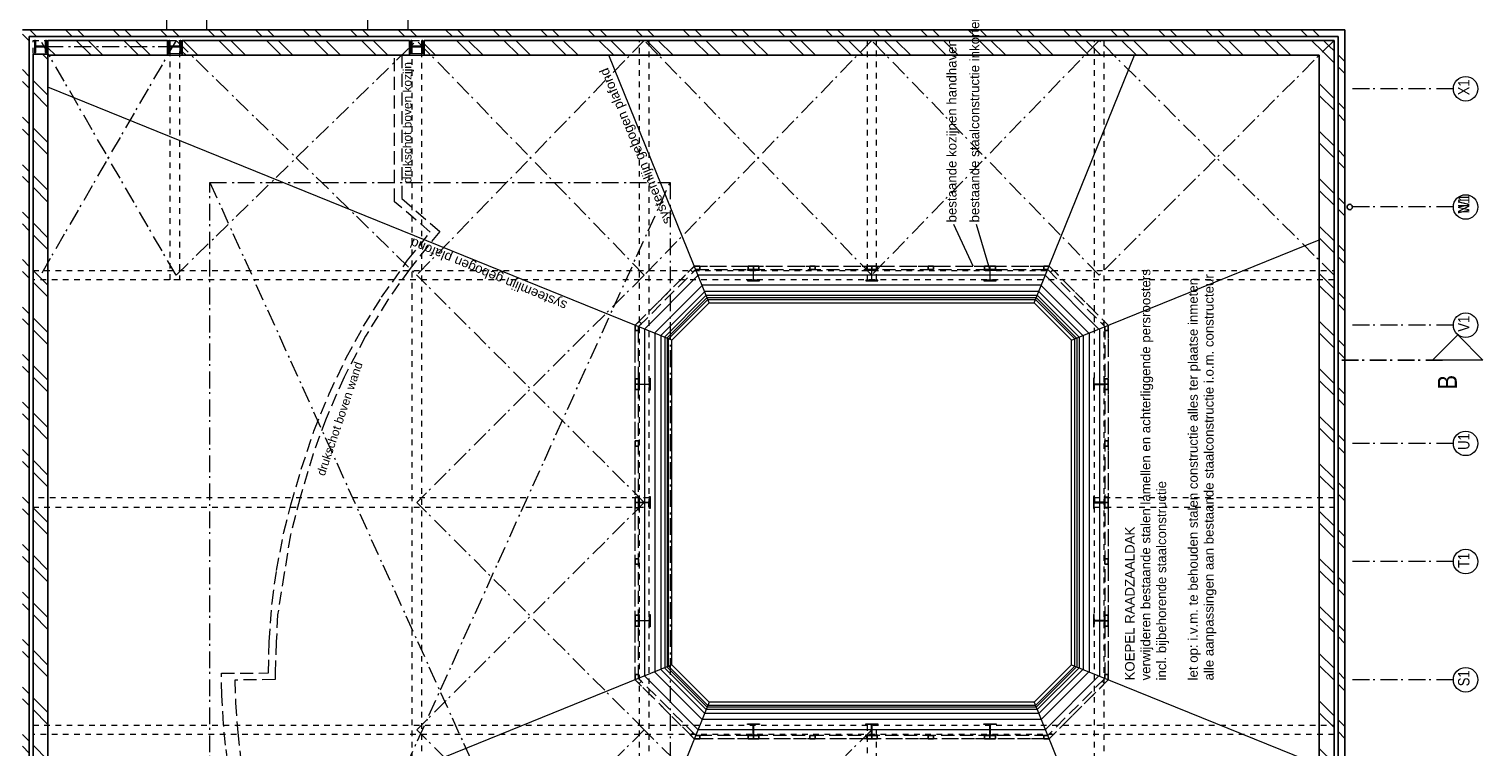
# Model space of a CAD drawing. Header units: millimetres. Extents: x 164654 to 368283, y 131426 to 252133.
# Tile 89 of 144: x 346647 to 368283, y 199583 to 210272. Entities that reach past the tile are written whole.
import ezdxf

# ---------------------------------------------------------------- set-up
doc = ezdxf.new("R2010")
doc.units = ezdxf.units.MM
doc.header["$LTSCALE"] = 400
for name, pattern in [('STYLE_01', [0.416641, 0.208282, -0.208359]), ('STYLE_02', [0.694427, 0.486069, -0.208359]), ('STYLE_06', [1.041641, 0.625, -0.208282, 0.069427, -0.138931])]:
    doc.linetypes.add(name, pattern=pattern)
for name, color, linetype, lineweight in [('Binnenkozijnen', 140, 'Continuous', 15), ('Buitenkozijnen', 140, 'Continuous', 15), ('Interieur-vaste inrichting', 140, 'Continuous', 15), ('Lijn-afbreek', 140, 'STYLE_06', 15), ('Lijn-stramien', 5, 'STYLE_06', 9), ('mat-baksteen', 5, 'Continuous', 25), ('mat-bekleding-vert', 43, 'Continuous', 9), ('mat-isolatie', 140, 'Continuous', 15), ('mat-staal', 5, 'Continuous', 25), ('None', 7, 'Continuous', 9), ('Tekst', 140, 'Continuous', 15)]:
    doc.layers.add(name, color=color, linetype=linetype, lineweight=lineweight)
doc.styles.add('Arial', font='arial.ttf', dxfattribs={"height": 211.666667})
doc.styles.add('Arial Narrow', font='ARIALN.TTF', dxfattribs={"height": 222.25})

# ---------------------------------------------------------------- blocks, each defined once
blk = doc.blocks.new('*U210')
at = {"layer": 'Lijn-afbreek', "lineweight": 5}
for p, q in [((3497, -24360), (18647, -31210)), ((18647, -24360), (3497, -31210))]:
    blk.add_line(p, q, dxfattribs=at)
at = {"layer": 'Lijn-afbreek', "color": 140, "lineweight": 15}
blk.add_lwpolyline([(3497, -24360), (18647, -24360), (18647, -31210), (3497, -31210)], close=True, dxfattribs=at)
blk = doc.blocks.new('*U211')
at = {"layer": 'Interieur-vaste inrichting', "linetype": 'STYLE_01', "lineweight": 15}
blk.add_arc((10755, -31518), 6925, 99.5607, 157.9713, dxfattribs=at)
at = {"layer": 'mat-isolatie', "linetype": 'STYLE_02', "lineweight": 5}
blk.add_lwpolyline([(4566, -28410), (4874, -27860), (5121, -27490), (5455, -27060), (5869, -26610), (6367, -26160), (7037, -25675), (7625, -25340), (8178, -25090), (8737, -24893), (9367, -24733), (9737, -24666), (10267, -24593), (10577, -24563), (11007, -24538), (11340, -24532), (11342, -25232), (11807, -25242), (12387, -25287), (12867, -25352), (13437, -25463), (13847, -25567), (14377, -25720), (14944, -25910), (15497, -26134), (16035, -26390), (16507, -26649), (16937, -26916), (17487, -27304), (17907, -27641), (18360, -27108), (20541, -27108), (20541, -27217), (18406, -27217), (17917, -27782), (17367, -27339), (16899, -27010), (16357, -26678), (15747, -26358), (15131, -26089), (14607, -25898), (13957, -25702), (13400, -25558), (12827, -25467), (12207, -25369), (11807, -25349), (11337, -25332), (11245, -25333), (11237, -24733), (10897, -24743), (10457, -24775), (10037, -24823), (9641, -24886), (9260, -24967), (8787, -25087), (8192, -25300), (7637, -25559), (7127, -25855), (6647, -26193), (6146, -26620), (5767, -27007), (5415, -27430), (5098, -27880), (4833, -28330), (4590, -28830), (4465, -29130), (4277, -29640), (4118, -30140), (3995, -30610), (3935, -30880), (3891, -30972), (1626, -30972), (1626, -30820), (3747, -30820), (3891, -30210), (4100, -29540), (4311, -28980)], close=True, dxfattribs=at)
at = {"layer": 'None', "color": 7}
blk.add_blockref('*U210', (0, 0), dxfattribs=at)
at = {"layer": 'Tekst', "color": 140, "style": 'Arial'}
for s, insert, char_height, width, attachment_point in [('exacte vorm gebogen wand n.t.b.', (3613, -24455), 169.33, 3574.5, 1), ('drukschot boven kozijn', (19537, -27234), 127, 4640, 2), ('drukschot boven kozijn', (2777, -31009), 127, 4640, 2)]:
    blk.add_mtext(s, dxfattribs=dict(at, insert=insert, char_height=char_height, width=width, attachment_point=attachment_point))
at = {"layer": 'Tekst', "color": 140, "char_height": 127, "width": 3574.5, "attachment_point": 1, "style": 'Arial'}
for insert, rotation in [((14308, -25947), 341.3138), ((5446, -27478), 44.5638)]:
    blk.add_mtext('drukschot boven wand', dxfattribs=dict(at, insert=insert, rotation=rotation))
blk = doc.blocks.new('*X358')
at = {"layer": 'None', "lineweight": 9}
for p, q in [((20541, -22062), (20652, -21950)), ((20541, -22592), (20761, -22372)), ((20541, -22769), (20761, -22549)), ((20541, -23300), (20761, -23080)), ((20541, -23476), (20761, -23256))]:
    blk.add_line(p, q, dxfattribs=at)
blk = doc.blocks.new('*X867')
at = {"layer": 'None', "lineweight": 9}
for p, q in [((1503, -21832), (1604, -21730)), ((1591, -21920), (1781, -21730)), ((2092, -21950), (2312, -21730)), ((2268, -21950), (2488, -21730)), ((2799, -21950), (3019, -21730)), ((2975, -21950), (3195, -21730)), ((3506, -21950), (3726, -21730)), ((3682, -21950), (3902, -21730)), ((4213, -21950), (4433, -21730)), ((4389, -21950), (4609, -21730)), ((4920, -21950), (5140, -21730)), ((5096, -21950), (5316, -21730)), ((5627, -21950), (5847, -21730)), ((5804, -21950), (6024, -21730)), ((6334, -21950), (6554, -21730)), ((6511, -21950), (6731, -21730)), ((7041, -21950), (7261, -21730)), ((7218, -21950), (7438, -21730)), ((7748, -21950), (7968, -21730)), ((7925, -21950), (8145, -21730)), ((8456, -21950), (8676, -21730)), ((8632, -21950), (8852, -21730)), ((9163, -21950), (9383, -21730)), ((9339, -21950), (9559, -21730)), ((9870, -21950), (10090, -21730)), ((10046, -21950), (10266, -21730)), ((10577, -21950), (10797, -21730)), ((10753, -21950), (10973, -21730)), ((11284, -21950), (11504, -21730)), ((11460, -21950), (11680, -21730)), ((11991, -21950), (12211, -21730)), ((12167, -21950), (12387, -21730)), ((12698, -21950), (12918, -21730)), ((12875, -21950), (13095, -21730)), ((13405, -21950), (13625, -21730)), ((13582, -21950), (13802, -21730)), ((14112, -21950), (14332, -21730)), ((14289, -21950), (14509, -21730)), ((14820, -21950), (15040, -21730)), ((14996, -21950), (15216, -21730)), ((15527, -21950), (15747, -21730)), ((15703, -21950), (15923, -21730)), ((16234, -21950), (16454, -21730)), ((16410, -21950), (16630, -21730)), ((16941, -21950), (17161, -21730)), ((17117, -21950), (17337, -21730)), ((17648, -21950), (17868, -21730)), ((17824, -21950), (18044, -21730)), ((18355, -21950), (18575, -21730)), ((18531, -21950), (18751, -21730)), ((19062, -21950), (19282, -21730)), ((19239, -21950), (19459, -21730)), ((19769, -21950), (19989, -21730)), ((19946, -21950), (20166, -21730)), ((20476, -21950), (20556, -21870))]:
    blk.add_line(p, q, dxfattribs=at)
blk = doc.blocks.new('*X869')
at = {"layer": 'None', "lineweight": 9}
for p, q in [((1513, -41090), (1733, -40870)), ((2044, -41090), (2264, -40870)), ((2220, -41090), (2440, -40870)), ((2751, -41090), (2971, -40870)), ((2927, -41090), (3147, -40870)), ((3458, -41090), (3678, -40870)), ((3634, -41090), (3854, -40870)), ((4165, -41090), (4385, -40870)), ((4341, -41090), (4561, -40870)), ((4872, -41090), (5092, -40870)), ((5048, -41090), (5268, -40870)), ((5579, -41090), (5799, -40870)), ((5755, -41090), (5975, -40870)), ((6286, -41090), (6506, -40870)), ((6463, -41090), (6683, -40870)), ((6993, -41090), (7213, -40870)), ((7170, -41090), (7390, -40870)), ((7700, -41090), (7920, -40870)), ((7877, -41090), (8097, -40870)), ((8408, -41090), (8628, -40870)), ((8584, -41090), (8804, -40870)), ((9115, -41090), (9335, -40870)), ((9291, -41090), (9511, -40870)), ((9822, -41090), (10042, -40870)), ((9998, -41090), (10218, -40870)), ((10529, -41090), (10749, -40870)), ((10705, -41090), (10925, -40870)), ((11236, -41090), (11456, -40870)), ((11412, -41090), (11632, -40870)), ((11943, -41090), (12163, -40870)), ((12119, -41090), (12339, -40870)), ((12650, -41090), (12870, -40870)), ((12827, -41090), (13047, -40870)), ((13357, -41090), (13577, -40870)), ((13534, -41090), (13754, -40870)), ((14064, -41090), (14284, -40870)), ((14241, -41090), (14461, -40870)), ((14771, -41090), (14991, -40870)), ((14948, -41090), (15168, -40870)), ((15479, -41090), (15699, -40870)), ((15655, -41090), (15875, -40870)), ((16186, -41090), (16406, -40870)), ((16362, -41090), (16582, -40870)), ((16893, -41090), (17113, -40870)), ((17069, -41090), (17289, -40870)), ((17600, -41090), (17820, -40870)), ((17776, -41090), (17996, -40870)), ((18307, -41090), (18527, -40870)), ((18483, -41090), (18703, -40870)), ((19014, -41090), (19234, -40870)), ((19191, -41090), (19411, -40870)), ((19721, -41090), (19941, -40870)), ((19898, -41090), (20118, -40870)), ((20428, -41090), (20595, -40924)), ((20605, -41090), (20683, -41012))]:
    blk.add_line(p, q, dxfattribs=at)
blk = doc.blocks.new('*X871')
at = {"layer": 'None', "lineweight": 9}
for p, q in [((1353, -41250), (1453, -41150)), ((1884, -41250), (1984, -41150)), ((2060, -41250), (2160, -41150)), ((2591, -41250), (2691, -41150)), ((2767, -41250), (2867, -41150)), ((3298, -41250), (3398, -41150)), ((3474, -41250), (3574, -41150)), ((4005, -41250), (4105, -41150)), ((4181, -41250), (4281, -41150)), ((4712, -41250), (4812, -41150)), ((4888, -41250), (4988, -41150)), ((5419, -41250), (5519, -41150)), ((5595, -41250), (5695, -41150)), ((6126, -41250), (6226, -41150)), ((6303, -41250), (6403, -41150)), ((6833, -41250), (6933, -41150)), ((7010, -41250), (7110, -41150)), ((7540, -41250), (7640, -41150)), ((7717, -41250), (7817, -41150)), ((8247, -41250), (8347, -41150)), ((8424, -41250), (8524, -41150)), ((8955, -41250), (9055, -41150)), ((9131, -41250), (9231, -41150)), ((9662, -41250), (9762, -41150)), ((9838, -41250), (9938, -41150)), ((10369, -41250), (10469, -41150)), ((10545, -41250), (10645, -41150)), ((11076, -41250), (11176, -41150)), ((11252, -41250), (11352, -41150)), ((11783, -41250), (11883, -41150)), ((11959, -41250), (12059, -41150)), ((12490, -41250), (12590, -41150)), ((12667, -41250), (12767, -41150)), ((13197, -41250), (13297, -41150)), ((13374, -41250), (13474, -41150)), ((13904, -41250), (14004, -41150)), ((14081, -41250), (14181, -41150)), ((14611, -41250), (14711, -41150)), ((14788, -41250), (14888, -41150)), ((15319, -41250), (15419, -41150)), ((15495, -41250), (15595, -41150)), ((16026, -41250), (16126, -41150)), ((16202, -41250), (16302, -41150)), ((16733, -41250), (16833, -41150)), ((16909, -41250), (17009, -41150)), ((17440, -41250), (17540, -41150)), ((17616, -41250), (17716, -41150)), ((18147, -41250), (18247, -41150)), ((18323, -41250), (18423, -41150)), ((18854, -41250), (18954, -41150)), ((19030, -41250), (19130, -41150)), ((19561, -41250), (19661, -41150)), ((19738, -41250), (19838, -41150)), ((20268, -41250), (20368, -41150)), ((20445, -41250), (20545, -41150))]:
    blk.add_line(p, q, dxfattribs=at)
blk = doc.blocks.new('*X872')
at = {"layer": 'None', "lineweight": 9}
for p, q in [((20541, -27719), (20710, -27550)), ((20541, -28249), (20761, -28029)), ((20541, -28426), (20761, -28206)), ((20541, -28956), (20761, -28736)), ((20541, -29133), (20761, -28913)), ((20541, -29664), (20761, -29444)), ((20541, -29840), (20761, -29620)), ((20541, -30371), (20761, -30151)), ((20541, -30547), (20761, -30327)), ((20541, -31078), (20761, -30858)), ((20541, -31254), (20761, -31034)), ((20541, -31785), (20761, -31565)), ((20541, -31961), (20761, -31741)), ((20541, -32492), (20761, -32272)), ((20541, -32668), (20761, -32448)), ((20541, -33199), (20761, -32979)), ((20541, -33375), (20761, -33155)), ((20541, -33906), (20761, -33686)), ((20541, -34083), (20761, -33863)), ((20541, -34613), (20761, -34393)), ((20541, -34790), (20761, -34570)), ((20541, -35320), (20761, -35100)), ((20541, -35497), (20761, -35277)), ((20541, -36028), (20761, -35808)), ((20541, -36204), (20761, -35984)), ((20541, -36735), (20761, -36515)), ((20541, -36911), (20761, -36691)), ((20541, -37442), (20761, -37222)), ((20541, -37618), (20761, -37398)), ((20541, -38149), (20761, -37929)), ((20541, -38325), (20761, -38105)), ((20541, -38856), (20761, -38636)), ((20541, -39032), (20761, -38812)), ((20541, -39563), (20761, -39343)), ((20541, -39739), (20761, -39519)), ((20541, -40270), (20761, -40050)), ((20541, -40447), (20761, -40227)), ((20595, -40924), (20761, -40757)), ((20683, -41012), (20761, -40934))]:
    blk.add_line(p, q, dxfattribs=at)
blk = doc.blocks.new('*X873')
at = {"layer": 'None', "lineweight": 9}
for p, q in [((20821, -21782), (20921, -21682)), ((20821, -22312), (20921, -22212)), ((20821, -22489), (20921, -22389)), ((20821, -23020), (20921, -22920)), ((20821, -23196), (20921, -23096)), ((20821, -23727), (20921, -23627)), ((20821, -23903), (20921, -23803)), ((20821, -24434), (20921, -24334)), ((20821, -24610), (20921, -24510)), ((20821, -25141), (20921, -25041)), ((20821, -25317), (20921, -25217)), ((20821, -25848), (20921, -25748)), ((20821, -26024), (20921, -25924)), ((20821, -26555), (20921, -26455)), ((20821, -26731), (20921, -26631)), ((20821, -27262), (20921, -27162)), ((20821, -27439), (20921, -27339)), ((20821, -27969), (20921, -27869)), ((20821, -28146), (20921, -28046)), ((20821, -28676), (20921, -28576)), ((20821, -28853), (20921, -28753)), ((20821, -29384), (20921, -29284)), ((20821, -29560), (20921, -29460)), ((20821, -30091), (20921, -29991)), ((20821, -30267), (20921, -30167)), ((20821, -30798), (20921, -30698)), ((20821, -30974), (20921, -30874)), ((20821, -31505), (20921, -31405)), ((20821, -31681), (20921, -31581)), ((20821, -32212), (20921, -32112)), ((20821, -32388), (20921, -32288)), ((20821, -32919), (20921, -32819)), ((20821, -33095), (20921, -32995)), ((20821, -33626), (20921, -33526)), ((20821, -33803), (20921, -33703)), ((20821, -34333), (20921, -34233)), ((20821, -34510), (20921, -34410)), ((20821, -35040), (20921, -34940)), ((20821, -35217), (20921, -35117)), ((20821, -35747), (20921, -35647)), ((20821, -35924), (20921, -35824)), ((20821, -36455), (20921, -36355)), ((20821, -36631), (20921, -36531)), ((20821, -37162), (20921, -37062)), ((20821, -37338), (20921, -37238)), ((20821, -37869), (20921, -37769)), ((20821, -38045), (20921, -37945)), ((20821, -38576), (20921, -38476)), ((20821, -38752), (20921, -38652)), ((20821, -39283), (20921, -39183)), ((20821, -39459), (20921, -39359)), ((20821, -39990), (20921, -39890)), ((20821, -40167), (20921, -40067)), ((20821, -40697), (20921, -40597)), ((20821, -40874), (20921, -40774))]:
    blk.add_line(p, q, dxfattribs=at)
blk = doc.blocks.new('*X874')
at = {"layer": 'None', "lineweight": 9}
for p, q in [((1665, -21670), (1765, -21570)), ((1841, -21670), (1941, -21570)), ((2372, -21670), (2472, -21570)), ((2548, -21670), (2648, -21570)), ((3079, -21670), (3179, -21570)), ((3255, -21670), (3355, -21570)), ((3786, -21670), (3886, -21570)), ((3962, -21670), (4062, -21570)), ((4493, -21670), (4593, -21570)), ((4669, -21670), (4769, -21570)), ((5200, -21670), (5300, -21570)), ((5376, -21670), (5476, -21570)), ((5907, -21670), (6007, -21570)), ((6084, -21670), (6184, -21570)), ((6614, -21670), (6714, -21570)), ((6791, -21670), (6891, -21570)), ((7321, -21670), (7421, -21570)), ((7498, -21670), (7598, -21570)), ((8028, -21670), (8128, -21570)), ((8205, -21670), (8305, -21570)), ((8736, -21670), (8836, -21570)), ((8912, -21670), (9012, -21570)), ((9443, -21670), (9543, -21570)), ((9619, -21670), (9719, -21570)), ((10150, -21670), (10250, -21570)), ((10326, -21670), (10426, -21570)), ((10857, -21670), (10957, -21570)), ((11033, -21670), (11133, -21570)), ((11564, -21670), (11664, -21570)), ((11740, -21670), (11840, -21570)), ((12271, -21670), (12371, -21570)), ((12448, -21670), (12548, -21570)), ((12978, -21670), (13078, -21570)), ((13155, -21670), (13255, -21570)), ((13685, -21670), (13785, -21570)), ((13862, -21670), (13962, -21570)), ((14392, -21670), (14492, -21570)), ((14569, -21670), (14669, -21570)), ((15100, -21670), (15200, -21570)), ((15276, -21670), (15376, -21570)), ((15807, -21670), (15907, -21570)), ((15983, -21670), (16083, -21570)), ((16514, -21670), (16614, -21570)), ((16690, -21670), (16790, -21570)), ((17221, -21670), (17321, -21570)), ((17397, -21670), (17497, -21570)), ((17928, -21670), (18028, -21570)), ((18104, -21670), (18204, -21570)), ((18635, -21670), (18735, -21570)), ((18811, -21670), (18911, -21570)), ((19342, -21670), (19442, -21570)), ((19519, -21670), (19619, -21570)), ((20049, -21670), (20149, -21570)), ((20226, -21670), (20326, -21570)), ((20756, -21670), (20856, -21570))]:
    blk.add_line(p, q, dxfattribs=at)
blk = doc.blocks.new('HWA')
at = {"layer": 'None', "color": 92, "linetype": 'Continuous', "lineweight": 25}
blk.add_circle((0, -74), 40, dxfattribs=at)
blk = doc.blocks.new('*U1061')
at = {"layer": 'None', "color": 8, "linetype": 'STYLE_06', "lineweight": 5}
for p, q in [((17266, -23857), (20761, -21840)), ((20761, -23857), (17266, -21840)), ((17266, -23857), (20761, -27440)), ((20761, -23857), (17266, -27440)), ((4896, -27440), (1561, -30825)), ((7111, -30825), (4896, -27440)), ((4896, -30825), (7111, -27440)), ((10496, -30825), (7111, -27440)), ((7111, -30825), (10496, -27440)), ((13881, -30825), (10496, -27440)), ((10496, -30825), (13881, -27440)), ((17266, -30825), (13881, -27440)), ((13881, -30825), (17266, -27440)), ((17266, -30825), (20761, -27440)), ((20761, -30825), (17266, -27440)), ((4896, -30825), (1581, -27510)), ((10496, -34210), (7111, -30825)), ((7111, -34210), (10496, -30825)), ((20761, -34210), (17266, -30825)), ((17266, -34210), (20761, -30825)), ((17266, -37595), (20761, -34210)), ((20761, -37595), (17266, -34210)), ((17266, -41090), (20761, -37595)), ((20761, -41090), (17266, -37595))]:
    blk.add_line(p, q, dxfattribs=at)
at = {"layer": 'None', "color": 8, "linetype": 'STYLE_01', "lineweight": 5}
for points in [[(1401, -21730), (20761, -21730), (20761, -41090), (1401, -41090)], [(4826, -21730), (4966, -21730), (4966, -41090), (4826, -41090)], [(4826, -21730), (4966, -21730), (4966, -41090), (4826, -41090)], [(7041, -21730), (7181, -21730), (7181, -41090), (7041, -41090)], [(10426, -21730), (10566, -21730), (10566, -41090), (10426, -41090)], [(13811, -21730), (13811, -30895), (13951, -30895), (13951, -21730)], [(17196, -21730), (17336, -21730), (17336, -41090), (17196, -41090)], [(17196, -23770), (20761, -23770), (20761, -23910), (17196, -23910)], [(1401, -27370), (20761, -27370), (20761, -27510), (1401, -27510)], [(1401, -30755), (20761, -30755), (20761, -30895), (1401, -30895)], [(1401, -34140), (1401, -34280), (10566, -34280), (10566, -34140)], [(20761, -34140), (17196, -34140), (17196, -34280), (20761, -34280)], [(1401, -37525), (20761, -37525), (20761, -37665), (1401, -37665)], [(13951, -41090), (13951, -37525), (13811, -37525), (13811, -41090)]]:
    blk.add_lwpolyline(points, close=True, dxfattribs=at)
blk = doc.blocks.new('*X1340')
at = {"layer": 'None', "lineweight": 25}
for p, q in [((-65, 76), (-56, 86)), ((56, -86), (65, -76))]:
    blk.add_line(p, q, dxfattribs=at)
at = {"layer": 'None', "lineweight": 9}
for p, q in [((-3, -3), (3, 3)), ((76, 76), (86, 86)), ((-86, -86), (-76, -76))]:
    blk.add_line(p, q, dxfattribs=at)
blk = doc.blocks.new('*U1341')
at = {"layer": 'None', "color": 92, "linetype": 'Continuous', "lineweight": 25, "flags": 128}
blk.add_lwpolyline([(90, -76), (18, -76, -0.4142136), (3, -61), (3, 61, -0.4142136), (18, 76), (90, 76), (90, 85.5), (-90, 85.5), (-90, 76), (-18, 76, -0.4142136), (-3, 61), (-3, -61, -0.4142136), (-18, -76), (-90, -76), (-90, -85.5), (90, -85.5)], format="xyb", close=True, dxfattribs=at)
at = {"layer": 'None', "color": 92}
blk.add_blockref('*X1340', (0, 0), dxfattribs=at)
blk = doc.blocks.new('*X1342')
at = {"layer": 'None', "lineweight": 25}
for p, q in [((-65, 76), (-56, 86)), ((56, -86), (65, -76))]:
    blk.add_line(p, q, dxfattribs=at)
at = {"layer": 'None', "lineweight": 9}
for p, q in [((-3, -3), (3, 3)), ((76, 76), (86, 86)), ((-86, -86), (-76, -76))]:
    blk.add_line(p, q, dxfattribs=at)
blk = doc.blocks.new('*U1343')
at = {"layer": 'None', "color": 92, "linetype": 'Continuous', "lineweight": 25, "flags": 128}
blk.add_lwpolyline([(90, -76), (18, -76, -0.4142136), (3, -61), (3, 61, -0.4142136), (18, 76), (90, 76), (90, 85.5), (-90, 85.5), (-90, 76), (-18, 76, -0.4142136), (-3, 61), (-3, -61, -0.4142136), (-18, -76), (-90, -76), (-90, -85.5), (90, -85.5)], format="xyb", close=True, dxfattribs=at)
at = {"layer": 'None', "color": 92}
blk.add_blockref('*X1342', (0, 0), dxfattribs=at)
blk = doc.blocks.new('*X1344')
at = {"layer": 'None', "lineweight": 25}
for p, q in [((-65, 76), (-56, 86)), ((56, -86), (65, -76))]:
    blk.add_line(p, q, dxfattribs=at)
at = {"layer": 'None', "lineweight": 9}
for p, q in [((-3, -3), (3, 3)), ((76, 76), (86, 86)), ((-86, -86), (-76, -76))]:
    blk.add_line(p, q, dxfattribs=at)
blk = doc.blocks.new('*U1345')
at = {"layer": 'None', "color": 92, "linetype": 'Continuous', "lineweight": 25, "flags": 128}
blk.add_lwpolyline([(90, -76), (18, -76, -0.4142136), (3, -61), (3, 61, -0.4142136), (18, 76), (90, 76), (90, 85.5), (-90, 85.5), (-90, 76), (-18, 76, -0.4142136), (-3, 61), (-3, -61, -0.4142136), (-18, -76), (-90, -76), (-90, -85.5), (90, -85.5)], format="xyb", close=True, dxfattribs=at)
at = {"layer": 'None', "color": 92}
blk.add_blockref('*X1344', (0, 0), dxfattribs=at)
blk = doc.blocks.new('*X1346')
at = {"layer": 'None', "lineweight": 9}
for p, q in [((20541, -24007), (20597, -23950)), ((20541, -24183), (20761, -23963))]:
    blk.add_line(p, q, dxfattribs=at)
blk = doc.blocks.new('*X1347')
at = {"layer": 'None', "lineweight": 9}
for p, q in [((20541, -24183), (20652, -24072)), ((20541, -24714), (20761, -24494)), ((20541, -24890), (20761, -24670)), ((20541, -25421), (20761, -25201)), ((20541, -25597), (20761, -25377)), ((20541, -26128), (20761, -25908)), ((20541, -26304), (20761, -26084)), ((20541, -26835), (20761, -26615)), ((20541, -27011), (20761, -26791)), ((20754, -27330), (20761, -27322))]:
    blk.add_line(p, q, dxfattribs=at)
blk = doc.blocks.new('*U1423')
at = {"layer": 'None', "color": 43, "linetype": 'Continuous', "lineweight": 9, "flags": 128}
blk.add_lwpolyline([(90, -76), (18, -76, -0.4142136), (3, -61), (3, 61, -0.4142136), (18, 76), (90, 76), (90, 85.5), (-90, 85.5), (-90, 76), (-18, 76, -0.4142136), (-3, 61), (-3, -61, -0.4142136), (-18, -76), (-90, -76), (-90, -85.5), (90, -85.5)], format="xyb", close=True, dxfattribs=at)
blk = doc.blocks.new('*U1424')
at = {"layer": 'None', "color": 43, "linetype": 'Continuous', "lineweight": 9, "flags": 128}
blk.add_lwpolyline([(90, -76), (18, -76, -0.4142136), (3, -61), (3, 61, -0.4142136), (18, 76), (90, 76), (90, 85.5), (-90, 85.5), (-90, 76), (-18, 76, -0.4142136), (-3, 61), (-3, -61, -0.4142136), (-18, -76), (-90, -76), (-90, -85.5), (90, -85.5)], format="xyb", close=True, dxfattribs=at)
blk = doc.blocks.new('*U1425')
at = {"layer": 'None', "color": 43, "linetype": 'Continuous', "lineweight": 9, "flags": 128}
blk.add_lwpolyline([(90, -76), (18, -76, -0.4142136), (3, -61), (3, 61, -0.4142136), (18, 76), (90, 76), (90, 85.5), (-90, 85.5), (-90, 76), (-18, 76, -0.4142136), (-3, 61), (-3, -61, -0.4142136), (-18, -76), (-90, -76), (-90, -85.5), (90, -85.5)], format="xyb", close=True, dxfattribs=at)
blk = doc.blocks.new('*U1426')
at = {"layer": 'None', "color": 43, "linetype": 'Continuous', "lineweight": 9, "flags": 128}
blk.add_lwpolyline([(90, -76), (18, -76, -0.4142136), (3, -61), (3, 61, -0.4142136), (18, 76), (90, 76), (90, 85.5), (-90, 85.5), (-90, 76), (-18, 76, -0.4142136), (-3, 61), (-3, -61, -0.4142136), (-18, -76), (-90, -76), (-90, -85.5), (90, -85.5)], format="xyb", close=True, dxfattribs=at)
blk = doc.blocks.new('*U1427')
at = {"layer": 'None', "color": 43, "linetype": 'Continuous', "lineweight": 9, "flags": 128}
blk.add_lwpolyline([(90, -76), (18, -76, -0.4142136), (3, -61), (3, 61, -0.4142136), (18, 76), (90, 76), (90, 85.5), (-90, 85.5), (-90, 76), (-18, 76, -0.4142136), (-3, 61), (-3, -61, -0.4142136), (-18, -76), (-90, -76), (-90, -85.5), (90, -85.5)], format="xyb", close=True, dxfattribs=at)
blk = doc.blocks.new('*U1428')
at = {"layer": 'None', "color": 43, "linetype": 'Continuous', "lineweight": 9, "flags": 128}
blk.add_lwpolyline([(90, -76), (18, -76, -0.4142136), (3, -61), (3, 61, -0.4142136), (18, 76), (90, 76), (90, 85.5), (-90, 85.5), (-90, 76), (-18, 76, -0.4142136), (-3, 61), (-3, -61, -0.4142136), (-18, -76), (-90, -76), (-90, -85.5), (90, -85.5)], format="xyb", close=True, dxfattribs=at)
blk = doc.blocks.new('*U1429')
at = {"layer": 'None', "color": 43, "linetype": 'Continuous', "lineweight": 9, "flags": 128}
blk.add_lwpolyline([(90, -76), (18, -76, -0.4142136), (3, -61), (3, 61, -0.4142136), (18, 76), (90, 76), (90, 85.5), (-90, 85.5), (-90, 76), (-18, 76, -0.4142136), (-3, 61), (-3, -61, -0.4142136), (-18, -76), (-90, -76), (-90, -85.5), (90, -85.5)], format="xyb", close=True, dxfattribs=at)
blk = doc.blocks.new('*U1430')
at = {"layer": 'None', "color": 43, "linetype": 'Continuous', "lineweight": 9, "flags": 128}
blk.add_lwpolyline([(90, -76), (18, -76, -0.4142136), (3, -61), (3, 61, -0.4142136), (18, 76), (90, 76), (90, 85.5), (-90, 85.5), (-90, 76), (-18, 76, -0.4142136), (-3, 61), (-3, -61, -0.4142136), (-18, -76), (-90, -76), (-90, -85.5), (90, -85.5)], format="xyb", close=True, dxfattribs=at)
blk = doc.blocks.new('*U1431')
at = {"layer": 'None', "color": 43, "linetype": 'Continuous', "lineweight": 9, "flags": 128}
blk.add_lwpolyline([(90, -76), (18, -76, -0.4142136), (3, -61), (3, 61, -0.4142136), (18, 76), (90, 76), (90, 85.5), (-90, 85.5), (-90, 76), (-18, 76, -0.4142136), (-3, 61), (-3, -61, -0.4142136), (-18, -76), (-90, -76), (-90, -85.5), (90, -85.5)], format="xyb", close=True, dxfattribs=at)
blk = doc.blocks.new('*U1432')
at = {"layer": 'None', "color": 43, "linetype": 'Continuous', "lineweight": 9, "flags": 128}
blk.add_lwpolyline([(90, -76), (18, -76, -0.4142136), (3, -61), (3, 61, -0.4142136), (18, 76), (90, 76), (90, 85.5), (-90, 85.5), (-90, 76), (-18, 76, -0.4142136), (-3, 61), (-3, -61, -0.4142136), (-18, -76), (-90, -76), (-90, -85.5), (90, -85.5)], format="xyb", close=True, dxfattribs=at)
blk = doc.blocks.new('*U1433')
at = {"layer": 'None', "color": 43, "linetype": 'Continuous', "lineweight": 9, "flags": 128}
blk.add_lwpolyline([(90, -76), (18, -76, -0.4142136), (3, -61), (3, 61, -0.4142136), (18, 76), (90, 76), (90, 85.5), (-90, 85.5), (-90, 76), (-18, 76, -0.4142136), (-3, 61), (-3, -61, -0.4142136), (-18, -76), (-90, -76), (-90, -85.5), (90, -85.5)], format="xyb", close=True, dxfattribs=at)
blk = doc.blocks.new('*U1434')
at = {"layer": 'None', "color": 43, "linetype": 'Continuous', "lineweight": 9, "flags": 128}
blk.add_lwpolyline([(90, -76), (18, -76, -0.4142136), (3, -61), (3, 61, -0.4142136), (18, 76), (90, 76), (90, 85.5), (-90, 85.5), (-90, 76), (-18, 76, -0.4142136), (-3, 61), (-3, -61, -0.4142136), (-18, -76), (-90, -76), (-90, -85.5), (90, -85.5)], format="xyb", close=True, dxfattribs=at)
blk = doc.blocks.new('*U1435')
at = {"layer": 'None', "color": 140, "linetype": 'STYLE_02', "lineweight": 15}
for p, q in [((10361, -31570), (11241, -30690)), ((11241, -30690), (16521, -30690)), ((16521, -30690), (17401, -31570)), ((10411, -31591), (11262, -30740)), ((11262, -30740), (16500, -30740)), ((16500, -30740), (17351, -31591)), ((10361, -36850), (10361, -31570)), ((17401, -31570), (17401, -36850)), ((10411, -36829), (10411, -31591)), ((17351, -31591), (17351, -36829)), ((11241, -37730), (10361, -36850)), ((11262, -37680), (10411, -36829)), ((17351, -36829), (16500, -37680)), ((17401, -36850), (16521, -37730)), ((16521, -37730), (11241, -37730)), ((16500, -37680), (11262, -37680))]:
    blk.add_line(p, q, dxfattribs=at)
at = {"layer": 'None', "color": 92, "linetype": 'STYLE_02', "lineweight": 25}
for points in [[(11262, -30740), (11220, -30782), (11184, -30747), (11241, -30690), (11321, -30690), (11321, -30740)], [(12041, -30690), (12121, -30690), (12121, -30740), (12041, -30740)], [(12121, -30690), (12201, -30690), (12201, -30740), (12121, -30740)], [(12961, -30690), (13041, -30690), (13041, -30740), (12961, -30740)], [(13801, -30690), (13881, -30690), (13881, -30740), (13801, -30740)], [(13881, -30690), (13961, -30690), (13961, -30740), (13881, -30740)], [(14721, -30690), (14801, -30690), (14801, -30740), (14721, -30740)], [(15561, -30690), (15641, -30690), (15641, -30740), (15561, -30740)], [(15641, -30690), (15721, -30690), (15721, -30740), (15641, -30740)], [(16500, -30740), (16542, -30782), (16578, -30747), (16521, -30690), (16441, -30690), (16441, -30740)], [(10411, -31591), (10453, -31549), (10418, -31513), (10361, -31570), (10361, -31650), (10411, -31650)], [(17351, -31591), (17309, -31549), (17344, -31513), (17401, -31570), (17401, -31650), (17351, -31650)], [(10411, -32450), (10411, -32370), (10361, -32370), (10361, -32450)], [(10411, -32530), (10411, -32450), (10361, -32450), (10361, -32530)], [(17351, -32450), (17351, -32370), (17401, -32370), (17401, -32450)], [(17351, -32530), (17351, -32450), (17401, -32450), (17401, -32530)], [(10411, -33370), (10411, -33290), (10361, -33290), (10361, -33370)], [(17351, -33370), (17351, -33290), (17401, -33290), (17401, -33370)], [(10411, -34210), (10411, -34130), (10361, -34130), (10361, -34210)], [(17351, -34210), (17351, -34130), (17401, -34130), (17401, -34210)], [(10411, -34210), (10411, -34290), (10361, -34290), (10361, -34210)], [(17351, -34210), (17351, -34290), (17401, -34290), (17401, -34210)], [(10411, -35050), (10411, -35130), (10361, -35130), (10361, -35050)], [(17351, -35050), (17351, -35130), (17401, -35130), (17401, -35050)], [(10411, -35890), (10411, -35970), (10361, -35970), (10361, -35890)], [(17351, -35890), (17351, -35970), (17401, -35970), (17401, -35890)], [(10411, -35970), (10411, -36050), (10361, -36050), (10361, -35970)], [(17351, -35970), (17351, -36050), (17401, -36050), (17401, -35970)], [(10411, -36829), (10453, -36871), (10418, -36907), (10361, -36850), (10361, -36770), (10411, -36770)], [(17351, -36829), (17309, -36871), (17344, -36907), (17401, -36850), (17401, -36770), (17351, -36770)], [(11262, -37680), (11220, -37638), (11184, -37673), (11241, -37730), (11321, -37730), (11321, -37680)], [(16500, -37680), (16542, -37638), (16578, -37673), (16521, -37730), (16441, -37730), (16441, -37680)], [(12041, -37680), (12121, -37680), (12121, -37730), (12041, -37730)], [(12121, -37680), (12201, -37680), (12201, -37730), (12121, -37730)], [(12961, -37680), (13041, -37680), (13041, -37730), (12961, -37730)], [(13801, -37680), (13881, -37680), (13881, -37730), (13801, -37730)], [(13881, -37680), (13961, -37680), (13961, -37730), (13881, -37730)], [(14721, -37680), (14801, -37680), (14801, -37730), (14721, -37730)], [(15561, -37680), (15641, -37680), (15641, -37730), (15561, -37730)], [(15641, -37680), (15721, -37680), (15721, -37730), (15641, -37730)]]:
    blk.add_lwpolyline(points, close=True, dxfattribs=at)
at = {"layer": 'None', "color": 43, "xscale": -1}
for name, p in [('*U1431', (12121, -30825)), ('*U1429', (13881, -30825)), ('*U1430', (15641, -30825))]:
    blk.add_blockref(name, p, dxfattribs=at)
at = {"layer": 'None', "color": 43, "xscale": -1, "rotation": 270}
for name, p in [('*U1432', (10497, -32450)), ('*U1433', (10497, -34210)), ('*U1434', (10497, -35970))]:
    blk.add_blockref(name, p, dxfattribs=at)
at = {"layer": 'None', "color": 43, "rotation": 270}
for name, p in [('*U1427', (17266, -32450)), ('*U1423', (17266, -34210)), ('*U1428', (17266, -35970))]:
    blk.add_blockref(name, p, dxfattribs=at)
at = {"layer": 'None', "color": 43}
for name, p in [('*U1426', (12121, -37594)), ('*U1425', (13881, -37594)), ('*U1424', (15641, -37594))]:
    blk.add_blockref(name, p, dxfattribs=at)
blk = doc.blocks.new('*U1436')
at = {"layer": 'None', "color": 8, "lineweight": 5}
for p, q in [((10497, -36794), (10497, -31633)), ((10647, -36734), (10647, -31686)), ((10737, -36697), (10737, -31723)), ((10797, -36673), (10797, -31747)), ((10832, -36659), (10832, -31761))]:
    blk.add_line(p, q, dxfattribs=at)
blk = doc.blocks.new('*U1437')
at = {"layer": 'None', "color": 8, "lineweight": 5}
for p, q in [((10651, -36732), (11359, -37441)), ((10741, -36695), (11396, -37350)), ((10796, -36673), (11418, -37295)), ((10832, -36659), (11432, -37259)), ((10497, -36791), (11298, -37591))]:
    blk.add_line(p, q, dxfattribs=at)
blk = doc.blocks.new('*U1438')
at = {"layer": 'None', "color": 8, "lineweight": 5}
for p, q in [((10497, -31629), (11298, -30829)), ((10651, -31688), (11359, -30979)), ((10741, -31725), (11396, -31070)), ((10796, -31747), (11418, -31125)), ((10832, -31761), (11432, -31161))]:
    blk.add_line(p, q, dxfattribs=at)
blk = doc.blocks.new('*U1439')
at = {"layer": 'None', "color": 8, "lineweight": 5}
for p, q in [((16930, -36659), (16930, -31761)), ((16965, -36673), (16965, -31747)), ((17025, -36697), (17025, -31723)), ((17115, -36734), (17115, -31686)), ((17265, -36794), (17265, -31633))]:
    blk.add_line(p, q, dxfattribs=at)
blk = doc.blocks.new('*U1440')
at = {"layer": 'None', "color": 8, "lineweight": 5}
for p, q in [((16931, -36659), (16330, -37259)), ((16966, -36673), (16344, -37295)), ((17021, -36695), (16366, -37350)), ((17112, -36732), (16403, -37441)), ((17265, -36791), (16464, -37591))]:
    blk.add_line(p, q, dxfattribs=at)
blk = doc.blocks.new('*U1441')
at = {"layer": 'None', "color": 8, "lineweight": 5}
for p, q in [((17265, -31629), (16464, -30829)), ((16966, -31747), (16344, -31125)), ((17021, -31725), (16366, -31070)), ((17112, -31688), (16403, -30979)), ((16931, -31761), (16330, -31161))]:
    blk.add_line(p, q, dxfattribs=at)
blk = doc.blocks.new('*U1442')
at = {"layer": 'None', "color": 8, "lineweight": 5}
for p, q in [((16364, -37358), (11390, -37358)), ((16340, -37298), (11414, -37298)), ((16326, -37263), (11429, -37263)), ((16462, -37598), (11301, -37598)), ((16401, -37448), (11354, -37448))]:
    blk.add_line(p, q, dxfattribs=at)
blk = doc.blocks.new('*U1443')
at = {"layer": 'None', "color": 8, "lineweight": 5}
for p, q in [((16462, -30830), (11301, -30830)), ((16401, -30980), (11354, -30980)), ((16364, -31070), (11390, -31070)), ((16340, -31130), (11414, -31130)), ((16326, -31165), (11429, -31165))]:
    blk.add_line(p, q, dxfattribs=at)
blk = doc.blocks.new('*U1444')
at = {"layer": 'None', "color": 140, "lineweight": 15}
for p, q in [((11442, -31186), (10857, -31771)), ((11463, -31236), (10907, -31792)), ((11442, -31186), (16320, -31186)), ((11463, -31236), (16299, -31236)), ((16299, -31236), (16855, -31792)), ((16320, -31186), (16905, -31771)), ((10832, -36649), (10832, -31771)), ((10857, -36649), (10857, -31771)), ((10907, -36628), (10907, -31792)), ((16855, -31792), (16855, -36628)), ((16905, -31771), (16905, -36649)), ((10857, -36649), (11442, -37234)), ((10907, -36628), (11463, -37184)), ((16299, -37184), (16855, -36628)), ((16320, -37234), (16905, -36649)), ((11463, -37184), (16299, -37184)), ((11442, -37234), (16320, -37234))]:
    blk.add_line(p, q, dxfattribs=at)
blk = doc.blocks.new('*U1445')
at = {"layer": 'None', "color": 140, "lineweight": 15}
for p, q in [((11463, -31236), (7696, -21950)), ((16299, -31236), (20066, -21950)), ((10907, -31792), (1621, -28025)), ((16855, -31792), (20541, -30297)), ((10907, -36628), (1621, -40395)), ((16855, -36628), (20541, -38123)), ((11463, -37184), (9968, -40870)), ((16299, -37184), (17794, -40870))]:
    blk.add_line(p, q, dxfattribs=at)
blk = doc.blocks.new('*U1446')
at = {"layer": 'None', "color": 7}
for name in ['*U1445', '*U1438', '*U1443', '*U1441', '*U1444', '*U1436', '*U1439', '*U1437', '*U1440', '*U1442']:
    blk.add_blockref(name, (0, 0), dxfattribs=at)
blk = doc.blocks.new('*U1447')
at = {"layer": 'None', "color": 8, "lineweight": 5}
for p, q in [((17401, -35720), (18021, -35431)), ((17351, -35970), (18021, -35770))]:
    blk.add_line(p, q, dxfattribs=at)
at = {"layer": 'None', "color": 7}
for name in ['*U1446', '*U1435']:
    blk.add_blockref(name, (0, 0), dxfattribs=at)
at = {"layer": 'None', "color": 140, "char_height": 141.11, "attachment_point": 1, "style": 'Arial'}
for insert, rotation in [((16734, -29635), 67.4903), ((18004, -31105), 22.4703)]:
    blk.add_mtext('systeemlijn gebogen plafond', dxfattribs=dict(at, insert=insert, rotation=rotation))
for s, insert in [('bestaande kozijnen handhaven', (18051, -35330)), ('bestaande staalconstructie inkorten i.v.m. glasdak', (18051, -35669)), ('KOEPEL RAADZAALDAK\\Pverwijderen bestaande stalen lamellen en achterliggende persroosters\\Pincl. bijbehorende staalconstructie\\P\\Plet op: i.v.m. te behouden stalen constructie alles ter plaatse inmeten\\Palle aanpassingen aan bestaande staalconstructie i.o.m. constructeur', (11231, -37980))]:
    blk.add_mtext(s, dxfattribs=dict(at, insert=insert))

msp = doc.modelspace()

# ---------------------------------------------------------------- linework, layer by layer
at = {"layer": 'Buitenkozijnen', "color": 43, "linetype": 'Continuous', "lineweight": 9}
for p, q in [((348691.48973, 219172.48649), (348691.48973, 210262.75849)), ((352282.47012, 219172.48649), (352282.47012, 210262.75849))]:
    msp.add_line(p, q, dxfattribs=at)
at = {"layer": 'Lijn-stramien', "lineweight": 9}
msp.add_line((346902.47992, 210012.75849), (348731.47992, 210012.75849), dxfattribs=at)
at = {"layer": 'mat-baksteen', "lineweight": 25}
for p, q in [((366226.97992, 210262.75849), (346546.97992, 210262.75849)), ((366126.97992, 210162.75849), (346646.97992, 210162.75849)), ((346646.97992, 210162.75849), (346646.97992, 190682.75849)), ((346927.47948, 210102.71785), (346927.47948, 209882.71785)), ((348707.02048, 210102.71785), (346927.47948, 210102.71785)), ((348707.02048, 210102.71785), (348707.02048, 209882.71785)), ((348927.47992, 210102.75849), (348927.47992, 209882.75849)), ((349118.80496, 210102.75849), (348927.47992, 210102.75849)), ((352306.47992, 210102.75849), (349098.14244, 210102.75849)), ((352306.47992, 210102.75849), (352306.47992, 209882.75849)), ((352526.93937, 210102.71785), (352526.93937, 209882.71785)), ((366066.93929, 210102.71785), (352526.93937, 210102.71785)), ((366066.93929, 190742.75849), (366066.93929, 210102.71785)), ((366126.97992, 190682.75849), (366126.97992, 210162.75849)), ((366226.97992, 190582.75849), (366226.97992, 210262.75849)), ((346707.02056, 209897.75849), (346707.02056, 190742.75849)), ((346707.02056, 209897.75849), (346927.02056, 209897.75849)), ((346927.02056, 209897.75849), (346927.02056, 196562.75849)), ((348707.02048, 209882.71785), (346927.47948, 209882.71785)), ((349218.80496, 209882.75849), (348927.47992, 209882.75849)), ((352306.47992, 209882.75849), (348998.14244, 209882.75849)), ((365846.93929, 209882.71785), (352526.93937, 209882.71785)), ((365846.93929, 190962.75849), (365846.93929, 209882.71785))]:
    msp.add_line(p, q, dxfattribs=at)
at = {"layer": 'mat-bekleding-vert', "color": 140, "lineweight": 15}
for p, q in [((348707.01587, 209907.71785), (348927.47531, 209907.75849)), ((348707.02048, 209882.71785), (348707.01587, 209907.71785)), ((348707.02048, 209882.71785), (348927.47992, 209882.75849)), ((348927.47992, 209882.75849), (348927.47531, 209907.75849)), ((352306.47992, 209882.75849), (352306.48453, 209907.75849)), ((352306.47992, 209882.75849), (352526.93937, 209882.71785)), ((352306.48453, 209907.75849), (352526.94397, 209907.71785)), ((352526.93937, 209882.71785), (352526.94397, 209907.71785))]:
    msp.add_line(p, q, dxfattribs=at)
at = {"layer": 'None', "color": 7, "linetype": 'STYLE_06', "lineweight": 9}
for p, q in [((367842.7941, 209382.75844), (366342.7941, 209382.75844)), ((367842.7941, 207622.75844), (366342.7941, 207622.75844)), ((367842.7941, 207622.75844), (366342.7941, 207622.75844)), ((367842.7941, 205862.75844), (366342.7941, 205862.75844)), ((367842.7941, 204102.75844), (366342.7941, 204102.75844)), ((367842.7941, 202342.75844), (366342.7941, 202342.75844)), ((367842.7941, 200582.75844), (366342.7941, 200582.75844))]:
    msp.add_line(p, q, dxfattribs=at)
at = {"layer": 'None', "color": 92, "linetype": 'STYLE_06', "lineweight": 25}
msp.add_line((367680.78747, 205341.6994), (366180.78747, 205341.6994), dxfattribs=at)
at = {"layer": 'None', "color": 140, "linetype": 'Continuous', "lineweight": 15}
msp.add_lwpolyline([(349291.48992, 210262.72173), (349291.48992, 219182.4865), (351682.46992, 219182.4865), (351682.46992, 210262.72173)], close=True, dxfattribs=at)
at = {"layer": 'None', "color": 43, "linetype": 'STYLE_01', "lineweight": 9, "flags": 128}
msp.add_lwpolyline([(356546.97992, 199702.75849), (355666.97992, 200582.75849), (355666.97992, 205862.75849), (356546.97992, 206742.75849), (361826.97992, 206742.75849), (362706.97992, 205862.75849), (362706.97992, 200582.75849), (361826.97992, 199702.75849)], close=True, dxfattribs=at)
at = {"layer": 'None', "color": 140, "linetype": 'Continuous', "lineweight": 15, "flags": 128}
msp.add_lwpolyline([(368282.66247, 205341.6994), (367532.66247, 205341.6994), (367907.66247, 205716.6994)], close=True, dxfattribs=at)
at = {"layer": 'None', "color": 43, "linetype": 'Continuous', "lineweight": 9}
for centre in [(368025.40052, 209382.75844), (368025.40052, 207622.75844), (368025.40052, 207622.75844), (368025.40052, 205862.75844), (368025.40052, 204102.75844), (368025.40052, 202342.75844), (368025.40052, 200582.75844)]:
    msp.add_circle(centre, 182.60642, dxfattribs=at)

# ---------------------------------------------------------------- block references
at = {"layer": 'Interieur-vaste inrichting', "rotation": 90}
msp.add_blockref('*U211', (324976.97992, 189341.69912), dxfattribs=at)
at = {"layer": 'mat-baksteen', "rotation": 90}
for name in ['*X874', '*X873', '*X358', '*X1346', '*X1347', '*X872', '*X867', '*X869', '*X871']:
    msp.add_blockref(name, (324976.97992, 189341.69912), dxfattribs=at)
at = {"layer": 'mat-staal', "color": 92, "rotation": 90}
for name, p in [('*U1341', (346816.97992, 210012.75849)), ('*U1343', (348816.97992, 210012.75849)), ('*U1345', (352416.97992, 210012.75849))]:
    msp.add_blockref(name, p, dxfattribs=at)
at = {"layer": 'None', "color": 7, "rotation": 90}
for name, p in [('*U1447', (324976.97992, 189341.69912)), ('*U1061', (324976.97992, 189341.69912)), ('HWA', (366226.97992, 207622.75849))]:
    msp.add_blockref(name, p, dxfattribs=at)

# ---------------------------------------------------------------- texts
at = {"layer": 'Binnenkozijnen', "color": 1, "insert": (367612.51803, 204905.87995), "char_height": 282.22222, "attachment_point": 1, "rotation": 90, "style": 'Arial Narrow'}
msp.add_mtext('B', dxfattribs=at)
at = {"layer": 'None', "color": 8, "char_height": 169.333333, "width": 617.361, "attachment_point": 1, "rotation": 90, "style": 'Arial Narrow'}
for s, insert in [('X1', (367912.64294, 209286.10375)), ('W1', (367912.64294, 207526.10375)), ('N1', (367912.64294, 207526.10375)), ('V1', (367912.64294, 205766.10375)), ('U1', (367912.64294, 204006.10375)), ('T1', (367912.64294, 202246.10375)), ('S1', (367912.64294, 200486.10375))]:
    msp.add_mtext(s, dxfattribs=dict(at, insert=insert))

doc.saveas('drawing.dxf')
